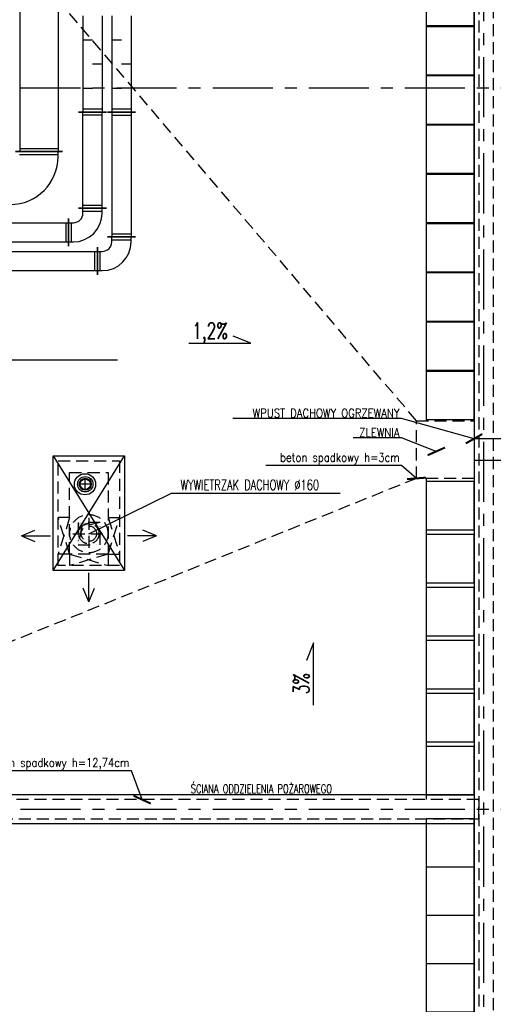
# Model space of a CAD drawing. Extents: x 41755 to 123924, y -112333 to 86187.
# Tile 24 of 256: x 101908 to 102401, y -98949 to -97925. Entities that reach past the tile are written whole.
import ezdxf
from ezdxf.enums import TextEntityAlignment as Align

# ---------------------------------------------------------------- set-up
doc = ezdxf.new("R2010")
doc.units = 0
doc.header["$LTSCALE"] = 50
for name, pattern in [('CENTER', [2, 1.25, -0.25, 0.25, -0.25]), ('DASHDOT', [1, 0.5, -0.25, 0, -0.25]), ('DASHED', [0.75, 0.5, -0.25]), ('DASHED2', [0.375, 0.25, -0.125])]:
    doc.linetypes.add(name, pattern=pattern)
doc.layers.get('0').update_dxf_attribs({"color": 101, "linetype": 'CONTINUOUS'})
for name, color, linetype in [('Ins-kan', 54, 'CONTINUOUS'), ('Ins-went', 141, 'CONTINUOUS'), ('Krzychu - Warstwa detali na rzutach', 232, 'CONTINUOUS'), ('m-went-wywiew', 1, 'CONTINUOUS'), ('Opis-spadki', 61, 'CONTINUOUS'), ('Os-osie glowne', 1, 'CENTER'), ('Pzt-chodniki-hatch', 252, 'CONTINUOUS'), ('Sch-opis', 51, 'CONTINUOUS'), ('W-idok', 8, 'CONTINUOUS'), ('W-izol-w', 144, 'CONTINUOUS'), ('W-otwor-strop', 1, 'CONTINUOUS'), ('W-widok-spadki', 61, 'CONTINUOUS')]:
    doc.layers.add(name, color=color, linetype=linetype)
doc.styles.add('ROMANS', font='romans', dxfattribs={"width": 0.85})
doc.styles.add('tab-bud$0$ROMANS', font='romans', dxfattribs={"width": 0.7})
doc.dimstyles.new('CHMIELNA', dxfattribs={"dimscale": 3.5, "dimtxt": 4, "dimasz": 1.5, "dimexe": 3, "dimexo": 0, "dimgap": 1, "dimtad": 1, "dimdec": 1, "dimrnd": 0.5, "dimzin": 12, "dimdsep": 46, "dimtxsty": 'ROMANS', "dimblk": 'DIMTICK', "dimcen": 0.09, "dimse1": 1, "dimse2": 1, "dimclrd": 143, "dimclrt": 53, "dimadec": 0, "dimazin": 0, "dimtfac": 1, "dimtdec": 1, "dimtix": 1, "dimtmove": 2, "dimatfit": 2, "dimldrblk": 'ARCHTICK', "dimfxl": 0, "dimtolj": 1, "dimtzin": 0, "dimarcsym": 0})

# ---------------------------------------------------------------- blocks, each defined once
blk = doc.blocks.new('DIMTICK')
for p, q in [((0, 1), (0, -1)), ((-1, 0), (1, 0))]:
    blk.add_line(p, q)
at = {"const_width": 0.141}
blk.add_lwpolyline([(0.707, 0.707), (-0.707, -0.707)], dxfattribs=at)
blk = doc.blocks.new('SPADKI')
at = {"ltscale": 25}
blk.add_lwpolyline([(0, 0), (0, -70), (-8, -50), (-8, -50)], dxfattribs=at)
at = {"ltscale": 25, "style": 'ROMANS', "width": 0.7}
blk.add_attdef('SP%', text='', height=18, rotation=90, dxfattribs=at).set_placement((-4.9, -24), align=Align.CENTER)
blk = doc.blocks.new('_STRZAŁKA_WENT')
for q in [(-6, -14), (0, -30.2), (6, -14)]:
    blk.add_line((0, 0), q)

msp = doc.modelspace()

# ---------------------------------------------------------------- hatches: boundary and pattern name
at = {"layer": 'W-otwor-strop'}
msp.add_hatch(color=256, dxfattribs=at).paths.add_polyline_path([(101968.966, -98470.824), (101968.966, -98447.824), (101991.966, -98447.824), (101972.966, -98451.824)])

# ---------------------------------------------------------------- linework, layer by layer
at = {"layer": 'Ins-kan', "linetype": 'Continuous', "ltscale": 0.3}
for p, q in [((101976.365, -98414.23), (101976.365, -98401.63)), ((101982.665, -98407.93), (101970.065, -98407.93))]:
    msp.add_line(p, q, dxfattribs=at)
for centre, radius in [((101976.088, -98407.93), 11), ((101976.365, -98407.93), 6.3), ((101976.365, -98407.93), 5.5)]:
    msp.add_circle(centre, radius, dxfattribs=at)
at = {"layer": 'Ins-went'}
for p, q in [((101908.12, -97910.824), (101908.12, -98062.124)), ((101948.12, -97910.824), (101948.12, -98062.124)), ((101973.966, -97921.024), (101973.966, -98021.024)), ((101993.966, -97921.024), (101993.966, -98021.024)), ((102004.033, -97921.024), (102004.033, -98021.024)), ((102024.033, -97921.024), (102024.033, -98021.024)), ((101973.966, -97946.024), (101983.966, -97946.024)), ((102004.033, -97946.024), (102014.033, -97946.024)), ((101993.966, -97971.024), (101983.966, -97971.024)), ((102024.033, -97971.024), (102014.033, -97971.024)), ((101973.966, -97996.024), (101983.966, -97996.024)), ((102004.033, -97996.024), (102014.033, -97996.024)), ((101993.966, -98018.024), (101973.966, -98018.024)), ((102024.033, -98018.024), (102004.033, -98018.024)), ((101998.466, -98021.024), (101969.466, -98021.024)), ((101969.495, -98020.974), (101998.495, -98020.974)), ((101973.995, -98120.974), (101973.995, -98020.974)), ((101973.995, -98023.974), (101993.995, -98023.974)), ((101993.995, -98120.974), (101993.995, -98020.974)), ((101999.533, -98021.024), (102028.533, -98021.024)), ((102028.533, -98021.024), (101999.533, -98021.024)), ((102004.033, -98021.024), (102004.033, -98150.824)), ((102004.033, -98024.024), (102024.033, -98024.024)), ((102024.033, -98021.024), (102024.033, -98150.824)), ((101948.12, -98059.124), (101908.12, -98059.124)), ((101903.611, -98062.124), (101952.611, -98062.124)), ((101952.62, -98062.124), (101903.62, -98062.124)), ((101908.111, -98065.124), (101948.111, -98065.124)), ((101948.111, -98067.124), (101948.111, -98062.124)), ((101998.495, -98120.974), (101969.495, -98120.974)), ((101969.495, -98120.974), (101998.495, -98120.974)), ((101993.995, -98117.974), (101973.995, -98117.974)), ((101973.995, -98125.974), (101973.995, -98120.974)), ((101993.995, -98125.974), (101993.995, -98120.974)), ((101973.995, -98123.974), (101993.995, -98123.974)), ((101680.595, -98135.974), (101958.995, -98135.974)), ((101955.995, -98135.974), (101955.995, -98155.974)), ((101958.995, -98160.474), (101958.995, -98131.474)), ((101958.995, -98131.474), (101958.995, -98160.474)), ((101958.995, -98135.974), (101963.995, -98135.974)), ((101961.995, -98155.974), (101961.995, -98135.974)), ((102028.533, -98150.824), (101999.533, -98150.824)), ((101999.533, -98150.824, -870), (102028.533, -98150.824, -870)), ((102024.033, -98147.824), (102004.033, -98147.824)), ((102004.033, -98155.824, -870), (102004.033, -98150.824, -870)), ((102024.033, -98155.824, -870), (102024.033, -98150.824, -870)), ((101680.595, -98155.974), (101958.995, -98155.974)), ((101958.995, -98155.974), (101963.995, -98155.974)), ((101989.033, -98190.324, -870), (101989.033, -98161.324, -870)), ((101989.033, -98161.324), (101989.033, -98190.324)), ((102004.033, -98153.824, -870), (102024.033, -98153.824, -870)), ((101715.133, -98165.824), (101989.033, -98165.824)), ((101986.033, -98165.824), (101986.033, -98185.824)), ((101989.033, -98165.824, -870), (101994.033, -98165.824, -870)), ((101992.033, -98185.824, -870), (101992.033, -98165.824, -870)), ((101715.133, -98185.824), (101989.033, -98185.824)), ((101989.033, -98185.824, -870), (101994.033, -98185.824, -870))]:
    msp.add_line(p, q, dxfattribs=at)
at = {"layer": 'Ins-went', "linetype": 'DASHED', "ltscale": 0.5}
for p, q in [((101980.12, -98442.68), (101980.12, -98475.936)), ((101963.492, -98459.308), (101996.748, -98459.308))]:
    msp.add_line(p, q, dxfattribs=at)
for radius in [19.902, 10.56, 8]:
    msp.add_circle((101980.12, -98459.308), radius, dxfattribs=at)
at = {"layer": 'Ins-went'}
for centre, radius in [((101898.111, -98067.124), 50), ((101963.995, -98125.974), 10), ((101963.995, -98125.974), 30), ((101994.033, -98155.824, -870), 10), ((101994.033, -98155.824, -870), 30)]:
    msp.add_arc(centre, radius, 270, 0, dxfattribs=at)
at = {"layer": 'm-went-wywiew', "color": 9, "linetype": 'DASHED2'}
msp.add_line((101963.492, -98459.308), (101996.748, -98459.308), dxfattribs=at)
msp.add_line((101963.492, -98459.308), (101996.748, -98459.308), dxfattribs=at)
at = {"layer": 'Os-osie glowne'}
for points in [[(102390.966, -96063.824), (102390.966, -102040.824)], [(99508.966, -97995.824), (111775.966, -97995.824)], [(99508.966, -98745.824), (111775.966, -98745.824)]]:
    msp.add_lwpolyline(points, dxfattribs=at)
at = {"layer": 'Pzt-chodniki-hatch'}
for points in [[(102330.966, -97881.024), (102330.966, -97931.024), (102380.966, -97931.024), (102380.966, -97881.024)], [(102330.966, -97932.224), (102330.966, -97982.224), (102380.966, -97982.224), (102380.966, -97932.224)], [(102330.966, -97983.424), (102330.966, -98033.424), (102380.966, -98033.424), (102380.966, -97983.424)], [(102330.966, -98034.624), (102330.966, -98084.624), (102380.966, -98084.624), (102380.966, -98034.624)], [(102330.966, -98085.824), (102330.966, -98135.824), (102380.966, -98135.824), (102380.966, -98085.824)], [(102330.966, -98137.024), (102330.966, -98187.024), (102380.966, -98187.024), (102380.966, -98137.024)], [(102330.966, -98188.224), (102330.966, -98238.224), (102380.966, -98238.224), (102380.966, -98188.224)], [(102330.966, -98239.424), (102330.966, -98289.424), (102380.966, -98289.424), (102380.966, -98239.424)], [(102330.966, -98290.624), (102330.966, -98340.624), (102380.966, -98340.624), (102380.966, -98290.624)], [(102330.966, -98405.224), (102330.966, -98455.224), (102380.966, -98455.224), (102380.966, -98405.224)], [(102330.966, -98460.324), (102330.966, -98510.324), (102380.966, -98510.324), (102380.966, -98460.324)], [(102330.966, -98515.424), (102330.966, -98565.424), (102380.966, -98565.424), (102380.966, -98515.424)], [(102330.966, -98570.524), (102330.966, -98620.524), (102380.966, -98620.524), (102380.966, -98570.524)], [(102330.966, -98625.624), (102330.966, -98675.624), (102380.966, -98675.624), (102380.966, -98625.624)], [(102330.966, -98680.724), (102330.966, -98730.724), (102380.966, -98730.724), (102380.966, -98680.724)], [(102330.966, -98755.824), (102330.966, -98805.824), (102380.966, -98805.824), (102380.966, -98755.824)], [(102330.966, -98806.074), (102330.966, -98856.074), (102380.966, -98856.074), (102380.966, -98806.074)], [(102330.966, -98856.324), (102330.966, -98906.324), (102380.966, -98906.324), (102380.966, -98856.324)], [(102330.966, -98906.574), (102330.966, -98956.574), (102380.966, -98956.574), (102380.966, -98906.574)]]:
    msp.add_lwpolyline(points, close=True, dxfattribs=at)
msp.add_lwpolyline([(102330.966, -98401.824), (102330.966, -98735.824)], dxfattribs=at)
at = {"layer": 'Sch-opis'}
for p, q in [((101980.12, -98459.308), (102066.134, -98417.204)), ((102066.134, -98417.204), (102241.539, -98417.204))]:
    msp.add_line(p, q, dxfattribs=at)
at = {"layer": 'W-idok', "linetype": 'DASHED', "ltscale": 0.5}
for points in [[(102400.966, -96485.824), (102400.966, -99674.824)], [(102385.966, -96500.824), (102385.966, -99659.824)], [(101960.12, -98442.537), (101948.12, -98442.537)], [(101960.12, -98480.537), (101948.12, -98442.537)], [(101960.12, -98442.537), (101948.12, -98480.537)], [(102000.12, -98442.537), (102012.12, -98442.537)], [(102000.12, -98480.537), (102012.12, -98442.537)], [(102000.12, -98442.537), (102012.12, -98480.537)], [(101960.12, -98480.537), (101948.12, -98480.537)], [(101960.12, -98480.537), (101960.12, -98492.537)], [(101960.12, -98480.537), (102000.12, -98492.537)], [(102000.12, -98480.537), (101960.12, -98492.537)], [(102000.12, -98480.537), (102000.12, -98492.537)], [(102000.12, -98480.537), (102012.12, -98480.537)]]:
    msp.add_lwpolyline(points, dxfattribs=at)
at = {"layer": 'W-idok'}
for points in [[(102330.966, -97368.324), (102330.966, -98341.824)], [(102429.216, -98360.574), (102380.966, -98360.574)], [(102429.216, -98383.168), (102380.966, -98383.168)], [(102330.966, -98755.824), (102330.966, -99609.824)]]:
    msp.add_lwpolyline(points, dxfattribs=at)
at = {"layer": 'W-idok', "linetype": 'DASHED', "ltscale": 0.5}
for points in [[(101948.12, -98383.537), (102012.12, -98383.537), (102012.12, -98492.537), (101948.12, -98492.537)], [(101960.12, -98395.537), (102000.12, -98395.537), (102000.12, -98480.537), (101960.12, -98480.537)], [(100425.966, -98755.824), (102385.966, -98755.824), (102385.966, -98735.824), (100425.966, -98735.824)]]:
    msp.add_lwpolyline(points, close=True, dxfattribs=at)
at = {"layer": 'W-izol-w', "linetype": 'Continuous'}
for points in [[(102380.966, -96505.824), (102380.966, -99654.824)], [(101943.12, -98378.537), (102017.12, -98497.537)], [(101943.12, -98497.537), (102017.12, -98378.537)], [(102380.966, -98730.824), (100430.966, -98730.824)], [(102380.966, -98760.824), (100430.966, -98760.824)]]:
    msp.add_lwpolyline(points, dxfattribs=at)
msp.add_lwpolyline([(101943.12, -98378.537), (102017.12, -98378.537), (102017.12, -98497.537), (101943.12, -98497.537)], close=True, dxfattribs=at)
at = {"layer": 'W-otwor-strop', "linetype": 'DASHDOT', "ltscale": 0.5}
msp.add_lwpolyline([(101968.966, -98447.824), (101968.966, -98470.824), (101991.966, -98470.824), (101991.966, -98447.824)], close=True, dxfattribs=at)
msp.add_lwpolyline([(101991.966, -98447.824), (101972.966, -98451.824), (101968.966, -98470.824)], dxfattribs=at)
at = {"layer": 'W-otwor-strop'}
msp.add_circle((101976.365, -98407.93), 8, dxfattribs=at)
at = {"layer": 'W-widok-spadki', "linetype": 'DASHED', "ltscale": 0.5}
for points in [[(102320.966, -98341.824), (101490.966, -97368.324)], [(102320.966, -98401.824), (101490.966, -98735.824)]]:
    msp.add_lwpolyline(points, dxfattribs=at)
msp.add_lwpolyline([(102380.966, -98341.824), (102380.966, -98401.824), (102320.966, -98401.824), (102320.966, -98341.824)], close=True, dxfattribs=at)

# ---------------------------------------------------------------- block references
at = {"layer": 'Ins-went', "xscale": -1, "rotation": 89.99999999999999}
msp.add_blockref('_STRZAŁKA_WENT', (101909.874, -98461.537), dxfattribs=at)
at = {"layer": 'Ins-went'}
for p, rotation in [((102050.367, -98461.537), 270), ((101980.12, -98530.082), 180)]:
    msp.add_blockref('_STRZAŁKA_WENT', p, dxfattribs=dict(at, rotation=rotation))
at = {"layer": 'Opis-spadki'}
ref = msp.add_blockref('SPADKI', (102084.02, -98261.238), dxfattribs=dict(at, xscale=-0.9245656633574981, yscale=0.924565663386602, zscale=0.9245656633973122, rotation=89.99999999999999))
ref.add_attrib('SP%', '1,2%', dxfattribs={"layer": '0', "ltscale": 25, "height": 16.6422, "style": 'ROMANS', "width": 0.7}).set_placement((102106.254, -98256.71), align=Align.CENTER)
ref = msp.add_blockref('SPADKI', (102213.986, -98637.445), dxfattribs=dict(at, xscale=-0.9245656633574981, yscale=0.924565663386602, zscale=0.9245656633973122, rotation=180))
ref.add_attrib('SP%', '3%', dxfattribs={"layer": '0', "ltscale": 25, "height": 16.6422, "rotation": 90, "style": 'ROMANS', "width": 0.7}).set_placement((102209.459, -98615.211), align=Align.CENTER)

# ---------------------------------------------------------------- texts
at = {"layer": 'Sch-opis', "style": 'tab-bud$0$ROMANS', "width": 0.7}
msp.add_text('WYWIETRZAK DACHOWY %%c160', height=10.75717, rotation=0, dxfattribs=at).set_placement((102075.526, -98413.968))
at = {"layer": 'Sch-opis', "style": 'ROMANS', "width": 0.7}
msp.add_text('ŚCIANA ODDZIELENIA POŻAROWEGO', height=9, dxfattribs=at).set_placement((102086.261, -98729.046))
at = {"layer": 'Sch-opis', "char_height": 9, "width": 203.76147, "attachment_point": 3, "style": 'ROMANS'}
for s, insert in [('WPUST DACHOWY OGRZEWANY', (102303.393, -98329.445)), ('ZLEWNIA', (102303.393, -98349.686)), ('beton spadkowy h=3cm', (102303.597, -98375.475)), ('beton spadkowy h=12,74cm', (102022.32, -98692.853))]:
    msp.add_mtext(s, dxfattribs=dict(at, insert=insert))

# ---------------------------------------------------------------- leaders
at = {"layer": 'Krzychu - Warstwa detali na rzutach'}
msp.add_leader([(101795.812, -98242.956), (101808.611, -98278.671), (102010.095, -98278.646)], dimstyle='CHMIELNA', override={"dimasz": 4, "dimgap": 1, "dimtad": 0}, dxfattribs=at)
at = {"layer": 'Sch-opis'}
for points in [[(102380.966, -98360.574), (102305.4, -98339.702), (102129.819, -98339.702)], [(102341.647, -98373.772), (102305.4, -98359.734), (102255.116, -98359.734)], [(102320.966, -98401.824), (102305.4, -98388.543), (102164.443, -98388.543)], [(102035.546, -98735.824), (102024.327, -98705.921), (101854.736, -98705.921)]]:
    msp.add_leader(points, dimstyle='CHMIELNA', override={"dimasz": 4, "dimgap": 1, "dimtad": 0}, dxfattribs=at)

doc.saveas('drawing.dxf')
